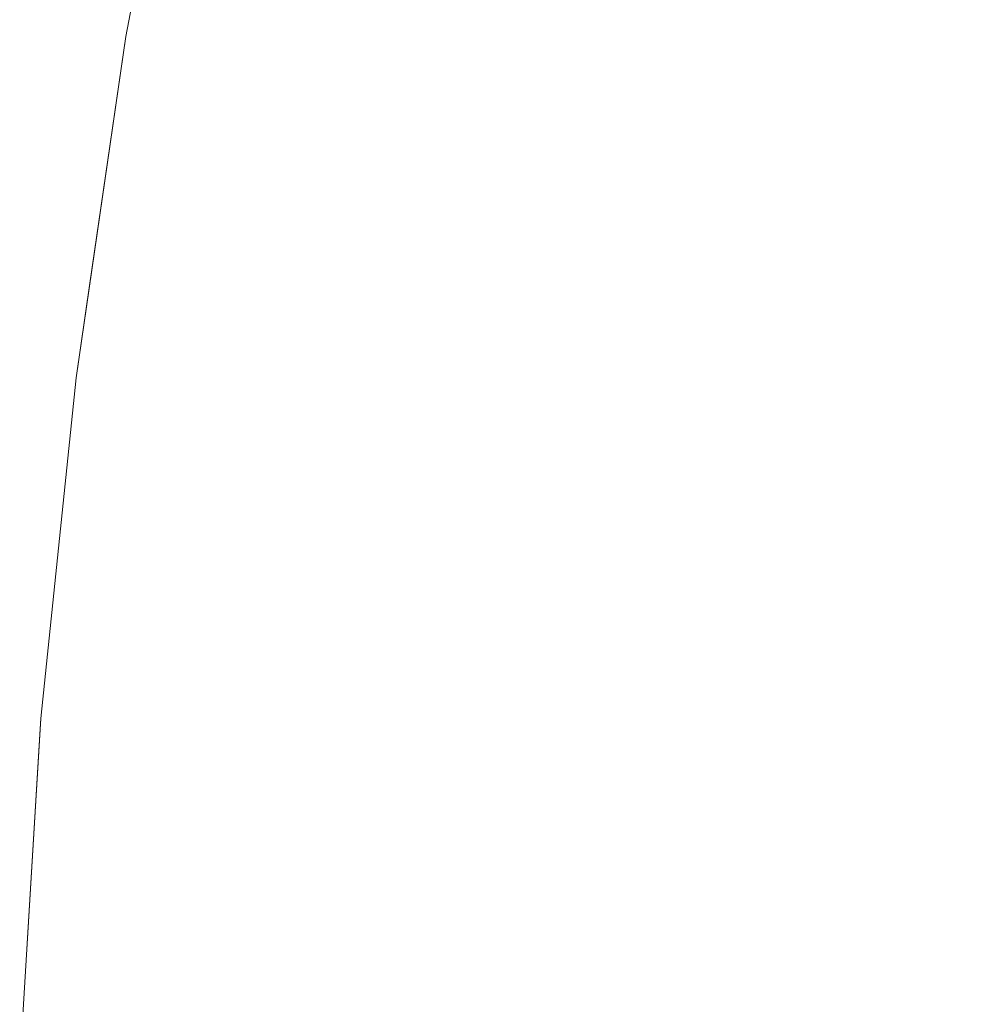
# Model space of a CAD drawing. Header units: centimetres. Extents: x -44.1 to 45.2, y 4.2 to 6.
# Tile 61 of 256: x -44.0865 to -44.0793, y 5.90296 to 5.91029. Entities that reach past the tile are written whole.
import ezdxf

# ---------------------------------------------------------------- set-up
doc = ezdxf.new("R2010")
doc.units = ezdxf.units.CM
doc.header["$LTSCALE"] = 2.54
doc.layers.add('Lucido design-1', color=7, linetype='Continuous')

# ---------------------------------------------------------------- blocks, each defined once
blk = doc.blocks.new('Gruppo-4-1')
at = {"color": 7, "linetype": 'Continuous', "lineweight": 9}
for points, invisible_edges in [([(-44.0857085, 5.9100231, -2276.9237324), (-44.0857058, 5.9101629, -2276.92217), (-44.085223, 5.9127133, -2276.92217), (-44.0853994, 5.9117423, -2276.9237324)], 13), ([(-44.085223, 5.9127133, -2276.92217), (-44.0857058, 5.9101629, -2276.92217), (-44.0857058, 5.9101629, -2276.32217), (-44.085407, 5.9117413, -2276.32217)], 10), ([(-44.0857085, 5.9100231, -2276.3206076), (-44.0856475, 5.9100195, -2276.3190457), (-44.0853384, 5.911738, -2276.3190457), (-44.0853994, 5.9117423, -2276.3206076)], 15), ([(-44.0853994, 5.9117423, -2276.3206076), (-44.085407, 5.9117413, -2276.32217), (-44.0857058, 5.9101629, -2276.32217), (-44.0857085, 5.9100231, -2276.3206076)], 13), ([(-44.0853994, 5.9117423, -2276.9237324), (-44.0853384, 5.911738, -2276.9252942), (-44.0856475, 5.9100195, -2276.9252942), (-44.0857085, 5.9100231, -2276.9237324)], 15), ([(-44.0852369, 5.911731, -2276.317485), (-44.0853384, 5.911738, -2276.3190457), (-44.0856475, 5.9100195, -2276.3190457), (-44.0855458, 5.9100136, -2276.317485)], 15), ([(-44.0855458, 5.9100136, -2276.9268549), (-44.0856475, 5.9100195, -2276.9252942), (-44.0853384, 5.911738, -2276.9252942), (-44.0852369, 5.911731, -2276.9268549)], 15), ([(-44.0855458, 5.9100136, -2276.317485), (-44.0854035, 5.9100052, -2276.3159261), (-44.085095, 5.9117212, -2276.3159261), (-44.0852369, 5.911731, -2276.317485)], 15), ([(-44.0852369, 5.911731, -2276.9268549), (-44.085095, 5.9117212, -2276.9284139), (-44.0854035, 5.9100052, -2276.9284139), (-44.0855458, 5.9100136, -2276.9268549)], 15), ([(-44.0849126, 5.9117085, -2276.3143694), (-44.085095, 5.9117212, -2276.3159261), (-44.0854035, 5.9100052, -2276.3159261), (-44.0852208, 5.9099944, -2276.3143694)], 15), ([(-44.0852208, 5.9099944, -2276.9299706), (-44.0854035, 5.9100052, -2276.9284139), (-44.085095, 5.9117212, -2276.9284139), (-44.0849126, 5.9117085, -2276.9299706)], 15), ([(-44.0852208, 5.9099944, -2276.3143694), (-44.0849978, 5.9099813, -2276.3128155), (-44.0846899, 5.9116931, -2276.3128155), (-44.0849126, 5.9117085, -2276.3143694)], 15), ([(-44.0849126, 5.9117085, -2276.9299706), (-44.0846899, 5.9116931, -2276.9315244), (-44.0849978, 5.9099813, -2276.9315244), (-44.0852208, 5.9099944, -2276.9299706)], 15), ([(-44.0844272, 5.9116749, -2276.3112651), (-44.0846899, 5.9116931, -2276.3128155), (-44.0849978, 5.9099813, -2276.3128155), (-44.0847345, 5.9099658, -2276.3112651)], 15), ([(-44.0847345, 5.9099658, -2276.9330749), (-44.0849978, 5.9099813, -2276.9315244), (-44.0846899, 5.9116931, -2276.9315244), (-44.0844272, 5.9116749, -2276.9330749)], 15), ([(-44.0847345, 5.9099658, -2276.3112651), (-44.0844313, 5.909948, -2276.3097186), (-44.0841245, 5.9116539, -2276.3097186), (-44.0844272, 5.9116749, -2276.3112651)], 15), ([(-44.0844272, 5.9116749, -2276.9330749), (-44.0841245, 5.9116539, -2276.9346213), (-44.0844313, 5.909948, -2276.9346213), (-44.0847345, 5.9099658, -2276.9330749)], 15), ([(-44.0837822, 5.9116302, -2276.3081767), (-44.0841245, 5.9116539, -2276.3097186), (-44.0844313, 5.909948, -2276.3097186), (-44.0840884, 5.9099278, -2276.3081767)], 15), ([(-44.0840884, 5.9099278, -2276.9361633), (-44.0844313, 5.909948, -2276.9346213), (-44.0841245, 5.9116539, -2276.9346213), (-44.0837822, 5.9116302, -2276.9361633)], 15), ([(-44.0840884, 5.9099278, -2276.3081767), (-44.0837059, 5.9099053, -2276.3066398), (-44.0834005, 5.9116037, -2276.3066398), (-44.0837822, 5.9116302, -2276.3081767)], 15), ([(-44.0837822, 5.9116302, -2276.9361633), (-44.0834005, 5.9116037, -2276.9377002), (-44.0837059, 5.9099053, -2276.9377002), (-44.0840884, 5.9099278, -2276.9361633)], 15), ([(-44.0829795, 5.9115746, -2276.3051085), (-44.0834005, 5.9116037, -2276.3066398), (-44.0837059, 5.9099053, -2276.3066398), (-44.0832842, 5.9098805, -2276.3051085)], 15), ([(-44.0832842, 5.9098805, -2276.9392315), (-44.0837059, 5.9099053, -2276.9377002), (-44.0834005, 5.9116037, -2276.9377002), (-44.0829795, 5.9115746, -2276.9392315)], 15), ([(-44.0832842, 5.9098805, -2276.3051085), (-44.0828235, 5.9098534, -2276.3035833), (-44.0825197, 5.9115427, -2276.3035833), (-44.0829795, 5.9115746, -2276.3051085)], 15), ([(-44.0829795, 5.9115746, -2276.9392315), (-44.0825197, 5.9115427, -2276.9407566), (-44.0828235, 5.9098534, -2276.9407566), (-44.0832842, 5.9098805, -2276.9392315)], 15), ([(-44.0820214, 5.9115082, -2276.3020649), (-44.0825197, 5.9115427, -2276.3035833), (-44.0828235, 5.9098534, -2276.3035833), (-44.0823243, 5.909824, -2276.3020649)], 15), ([(-44.0823243, 5.909824, -2276.9422751), (-44.0828235, 5.9098534, -2276.9407566), (-44.0825197, 5.9115427, -2276.9407566), (-44.0820214, 5.9115082, -2276.9422751)], 15), ([(-44.0823243, 5.909824, -2276.3020649), (-44.0817868, 5.9097923, -2276.3005536), (-44.0814849, 5.911471, -2276.3005536), (-44.0820214, 5.9115082, -2276.3020649)], 15), ([(-44.0820214, 5.9115082, -2276.9422751), (-44.0814849, 5.911471, -2276.9437864), (-44.0817868, 5.9097923, -2276.9437864), (-44.0823243, 5.909824, -2276.9422751)], 15), ([(-44.0809106, 5.9114312, -2276.29905), (-44.0814849, 5.911471, -2276.3005536), (-44.0817868, 5.9097923, -2276.3005536), (-44.0812114, 5.9097585, -2276.29905)], 15), ([(-44.0812114, 5.9097585, -2276.94529), (-44.0817868, 5.9097923, -2276.9437864), (-44.0814849, 5.911471, -2276.9437864), (-44.0809106, 5.9114312, -2276.94529)], 15), ([(-44.0812114, 5.9097585, -2276.29905), (-44.0805986, 5.9097224, -2276.2975546), (-44.0802989, 5.9113888, -2276.2975546), (-44.0809106, 5.9114312, -2276.29905)], 15), ([(-44.0809106, 5.9114312, -2276.94529), (-44.0802989, 5.9113888, -2276.9467854), (-44.0805986, 5.9097224, -2276.9467854), (-44.0812114, 5.9097585, -2276.94529)], 15), ([(-44.0796503, 5.9113439, -2276.2960679), (-44.0802989, 5.9113888, -2276.2975546), (-44.0805986, 5.9097224, -2276.2975546), (-44.0799487, 5.9096842, -2276.2960679)], 15), ([(-44.0799487, 5.9096842, -2276.9482721), (-44.0805986, 5.9097224, -2276.9467854), (-44.0802989, 5.9113888, -2276.9467854), (-44.0796503, 5.9113439, -2276.9482721)], 15), ([(-44.0799487, 5.9096842, -2276.2960679), (-44.0792623, 5.9096438, -2276.2945904), (-44.0789651, 5.9112964, -2276.2945904), (-44.0796503, 5.9113439, -2276.2960679)], 15), ([(-44.0796503, 5.9113439, -2276.9482721), (-44.0789651, 5.9112964, -2276.9497496), (-44.0792623, 5.9096438, -2276.9497496), (-44.0799487, 5.9096842, -2276.9482721)], 15), ([(-44.0857058, 5.9101629, -2276.92217), (-44.0860768, 5.9076218, -2276.92217), (-44.0860768, 5.9076218, -2276.32217), (-44.0859738, 5.9083271, -2276.32217)], 10), ([(-44.0859642, 5.9083277, -2276.9237324), (-44.0860768, 5.9076218, -2276.92217), (-44.0857058, 5.9101629, -2276.92217), (-44.0857085, 5.9100231, -2276.9237324)], 13), ([(-44.0857085, 5.9100231, -2276.3206076), (-44.0857058, 5.9101629, -2276.32217), (-44.0859738, 5.9083271, -2276.32217), (-44.0859642, 5.9083277, -2276.3206076)], 13), ([(-44.0859738, 5.9083271, -2276.32217), (-44.0857058, 5.9101629, -2276.32217), (-44.0857058, 5.9101629, -2276.92217)], 10), ([(-44.0859642, 5.9083277, -2276.3206076), (-44.0859031, 5.9083247, -2276.3190457), (-44.0856475, 5.9100195, -2276.3190457), (-44.0857085, 5.9100231, -2276.3206076)], 15), ([(-44.0857085, 5.9100231, -2276.9237324), (-44.0856475, 5.9100195, -2276.9252942), (-44.0859031, 5.9083247, -2276.9252942), (-44.0859642, 5.9083277, -2276.9237324)], 15), ([(-44.0855458, 5.9100136, -2276.317485), (-44.0856475, 5.9100195, -2276.3190457), (-44.0859031, 5.9083247, -2276.3190457), (-44.0858012, 5.9083198, -2276.317485)], 15), ([(-44.0858012, 5.9083198, -2276.9268549), (-44.0859031, 5.9083247, -2276.9252942), (-44.0856475, 5.9100195, -2276.9252942), (-44.0855458, 5.9100136, -2276.9268549)], 15), ([(-44.0858012, 5.9083198, -2276.317485), (-44.0856588, 5.9083128, -2276.3159261), (-44.0854035, 5.9100052, -2276.3159261), (-44.0855458, 5.9100136, -2276.317485)], 15), ([(-44.0855458, 5.9100136, -2276.9268549), (-44.0854035, 5.9100052, -2276.9284139), (-44.0856588, 5.9083128, -2276.9284139), (-44.0858012, 5.9083198, -2276.9268549)], 15), ([(-44.0852208, 5.9099944, -2276.3143694), (-44.0854035, 5.9100052, -2276.3159261), (-44.0856588, 5.9083128, -2276.3159261), (-44.0854758, 5.9083039, -2276.3143694)], 15), ([(-44.0854758, 5.9083039, -2276.9299706), (-44.0856588, 5.9083128, -2276.9284139), (-44.0854035, 5.9100052, -2276.9284139), (-44.0852208, 5.9099944, -2276.9299706)], 15), ([(-44.0854758, 5.9083039, -2276.3143694), (-44.0852524, 5.9082931, -2276.3128155), (-44.0849978, 5.9099813, -2276.3128155), (-44.0852208, 5.9099944, -2276.3143694)], 15), ([(-44.0852208, 5.9099944, -2276.9299706), (-44.0849978, 5.9099813, -2276.9315244), (-44.0852524, 5.9082931, -2276.9315244), (-44.0854758, 5.9083039, -2276.9299706)], 15), ([(-44.0847345, 5.9099658, -2276.3112651), (-44.0849978, 5.9099813, -2276.3128155), (-44.0852524, 5.9082931, -2276.3128155), (-44.0849887, 5.9082803, -2276.3112651)], 15), ([(-44.0849887, 5.9082803, -2276.9330749), (-44.0852524, 5.9082931, -2276.9315244), (-44.0849978, 5.9099813, -2276.9315244), (-44.0847345, 5.9099658, -2276.9330749)], 15), ([(-44.0849887, 5.9082803, -2276.3112651), (-44.0846851, 5.9082655, -2276.3097186), (-44.0844313, 5.909948, -2276.3097186), (-44.0847345, 5.9099658, -2276.3112651)], 15), ([(-44.0847345, 5.9099658, -2276.9330749), (-44.0844313, 5.909948, -2276.9346213), (-44.0846851, 5.9082655, -2276.9346213), (-44.0849887, 5.9082803, -2276.9330749)], 15), ([(-44.0840884, 5.9099278, -2276.3081767), (-44.0844313, 5.909948, -2276.3097186), (-44.0846851, 5.9082655, -2276.3097186), (-44.0843416, 5.9082488, -2276.3081767)], 15), ([(-44.0843416, 5.9082488, -2276.9361633), (-44.0846851, 5.9082655, -2276.9346213), (-44.0844313, 5.909948, -2276.9346213), (-44.0840884, 5.9099278, -2276.9361633)], 15), ([(-44.0843416, 5.9082488, -2276.3081767), (-44.0839585, 5.9082302, -2276.3066398), (-44.0837059, 5.9099053, -2276.3066398), (-44.0840884, 5.9099278, -2276.3081767)], 15), ([(-44.0840884, 5.9099278, -2276.9361633), (-44.0837059, 5.9099053, -2276.9377002), (-44.0839585, 5.9082302, -2276.9377002), (-44.0843416, 5.9082488, -2276.9361633)], 15), ([(-44.0832842, 5.9098805, -2276.3051085), (-44.0837059, 5.9099053, -2276.3066398), (-44.0839585, 5.9082302, -2276.3066398), (-44.0835362, 5.9082097, -2276.3051085)], 15), ([(-44.0835362, 5.9082097, -2276.9392315), (-44.0839585, 5.9082302, -2276.9377002), (-44.0837059, 5.9099053, -2276.9377002), (-44.0832842, 5.9098805, -2276.9392315)], 15), ([(-44.0835362, 5.9082097, -2276.3051085), (-44.0830748, 5.9081872, -2276.3035833), (-44.0828235, 5.9098534, -2276.3035833), (-44.0832842, 5.9098805, -2276.3051085)], 15), ([(-44.0832842, 5.9098805, -2276.9392315), (-44.0828235, 5.9098534, -2276.9407566), (-44.0830748, 5.9081872, -2276.9407566), (-44.0835362, 5.9082097, -2276.9392315)], 15), ([(-44.0823243, 5.909824, -2276.3020649), (-44.0828235, 5.9098534, -2276.3035833), (-44.0830748, 5.9081872, -2276.3035833), (-44.0825748, 5.9081629, -2276.3020649)], 15), ([(-44.0825748, 5.9081629, -2276.9422751), (-44.0830748, 5.9081872, -2276.9407566), (-44.0828235, 5.9098534, -2276.9407566), (-44.0823243, 5.909824, -2276.9422751)], 15), ([(-44.0825748, 5.9081629, -2276.3020649), (-44.0820365, 5.9081368, -2276.3005536), (-44.0817868, 5.9097923, -2276.3005536), (-44.0823243, 5.909824, -2276.3020649)], 15), ([(-44.0823243, 5.909824, -2276.9422751), (-44.0817868, 5.9097923, -2276.9437864), (-44.0820365, 5.9081368, -2276.9437864), (-44.0825748, 5.9081629, -2276.9422751)], 15), ([(-44.0812114, 5.9097585, -2276.29905), (-44.0817868, 5.9097923, -2276.3005536), (-44.0820365, 5.9081368, -2276.3005536), (-44.0814602, 5.9081088, -2276.29905)], 15), ([(-44.0814602, 5.9081088, -2276.94529), (-44.0820365, 5.9081368, -2276.9437864), (-44.0817868, 5.9097923, -2276.9437864), (-44.0812114, 5.9097585, -2276.94529)], 15), ([(-44.0814602, 5.9081088, -2276.29905), (-44.0808465, 5.9080789, -2276.2975546), (-44.0805986, 5.9097224, -2276.2975546), (-44.0812114, 5.9097585, -2276.29905)], 15), ([(-44.0812114, 5.9097585, -2276.94529), (-44.0805986, 5.9097224, -2276.9467854), (-44.0808465, 5.9080789, -2276.9467854), (-44.0814602, 5.9081088, -2276.94529)], 15), ([(-44.0799487, 5.9096842, -2276.2960679), (-44.0805986, 5.9097224, -2276.2975546), (-44.0808465, 5.9080789, -2276.2975546), (-44.0801956, 5.9080473, -2276.2960679)], 15), ([(-44.0801956, 5.9080473, -2276.9482721), (-44.0808465, 5.9080789, -2276.9467854), (-44.0805986, 5.9097224, -2276.9467854), (-44.0799487, 5.9096842, -2276.9482721)], 15), ([(-44.0801956, 5.9080473, -2276.2960679), (-44.0795081, 5.9080139, -2276.2945904), (-44.0792623, 5.9096438, -2276.2945904), (-44.0799487, 5.9096842, -2276.2960679)], 15), ([(-44.0799487, 5.9096842, -2276.9482721), (-44.0792623, 5.9096438, -2276.9497496), (-44.0795081, 5.9080139, -2276.9497496), (-44.0801956, 5.9080473, -2276.9482721)], 15), ([(-44.0785398, 5.9096013, -2276.2931225), (-44.0792623, 5.9096438, -2276.2945904), (-44.0795081, 5.9080139, -2276.2945904), (-44.0787845, 5.9079787, -2276.2931225)], 15), ([(-44.0787845, 5.9079787, -2276.9512174), (-44.0795081, 5.9080139, -2276.9497496), (-44.0792623, 5.9096438, -2276.9497496), (-44.0785398, 5.9096013, -2276.9512174)], 15), ([(-44.0861687, 5.9066561, -2276.3206076), (-44.0861075, 5.9066538, -2276.3190457), (-44.0859031, 5.9083247, -2276.3190457), (-44.0859642, 5.9083277, -2276.3206076)], 15), ([(-44.0860768, 5.9076218, -2276.32217), (-44.0861687, 5.9066561, -2276.3206076), (-44.0859642, 5.9083277, -2276.3206076)], 11), ([(-44.0861687, 5.9066561, -2276.9237324), (-44.0860768, 5.9076218, -2276.92217), (-44.0859642, 5.9083277, -2276.9237324)], 11), ([(-44.0859642, 5.9083277, -2276.9237324), (-44.0859031, 5.9083247, -2276.9252942), (-44.0861075, 5.9066538, -2276.9252942), (-44.0861687, 5.9066561, -2276.9237324)], 15), ([(-44.0858012, 5.9083198, -2276.317485), (-44.0859031, 5.9083247, -2276.3190457), (-44.0861075, 5.9066538, -2276.3190457), (-44.0860055, 5.9066498, -2276.317485)], 15), ([(-44.0860055, 5.9066498, -2276.9268549), (-44.0861075, 5.9066538, -2276.9252942), (-44.0859031, 5.9083247, -2276.9252942), (-44.0858012, 5.9083198, -2276.9268549)], 15), ([(-44.0859642, 5.9083277, -2276.3206076), (-44.0859738, 5.9083271, -2276.32217), (-44.0860768, 5.9076218, -2276.32217)], 9), ([(-44.0860055, 5.9066498, -2276.317485), (-44.0858628, 5.9066443, -2276.3159261), (-44.0856588, 5.9083128, -2276.3159261), (-44.0858012, 5.9083198, -2276.317485)], 15), ([(-44.0858012, 5.9083198, -2276.9268549), (-44.0856588, 5.9083128, -2276.9284139), (-44.0858628, 5.9066443, -2276.9284139), (-44.0860055, 5.9066498, -2276.9268549)], 15), ([(-44.0854758, 5.9083039, -2276.3143694), (-44.0856588, 5.9083128, -2276.3159261), (-44.0858628, 5.9066443, -2276.3159261), (-44.0856796, 5.9066373, -2276.3143694)], 15), ([(-44.0856796, 5.9066373, -2276.9299706), (-44.0858628, 5.9066443, -2276.9284139), (-44.0856588, 5.9083128, -2276.9284139), (-44.0854758, 5.9083039, -2276.9299706)], 15), ([(-44.0856796, 5.9066373, -2276.3143694), (-44.0854559, 5.9066287, -2276.3128155), (-44.0852524, 5.9082931, -2276.3128155), (-44.0854758, 5.9083039, -2276.3143694)], 15), ([(-44.0854758, 5.9083039, -2276.9299706), (-44.0852524, 5.9082931, -2276.9315244), (-44.0854559, 5.9066287, -2276.9315244), (-44.0856796, 5.9066373, -2276.9299706)], 15), ([(-44.0849887, 5.9082803, -2276.3112651), (-44.0852524, 5.9082931, -2276.3128155), (-44.0854559, 5.9066287, -2276.3128155), (-44.085192, 5.9066185, -2276.3112651)], 15), ([(-44.085192, 5.9066185, -2276.9330749), (-44.0854559, 5.9066287, -2276.9315244), (-44.0852524, 5.9082931, -2276.9315244), (-44.0849887, 5.9082803, -2276.9330749)], 15), ([(-44.085192, 5.9066185, -2276.3112651), (-44.0848879, 5.9066068, -2276.3097186), (-44.0846851, 5.9082655, -2276.3097186), (-44.0849887, 5.9082803, -2276.3112651)], 15), ([(-44.0849887, 5.9082803, -2276.9330749), (-44.0846851, 5.9082655, -2276.9346213), (-44.0848879, 5.9066068, -2276.9346213), (-44.085192, 5.9066185, -2276.9330749)], 15), ([(-44.0843416, 5.9082488, -2276.3081767), (-44.0846851, 5.9082655, -2276.3097186), (-44.0848879, 5.9066068, -2276.3097186), (-44.084544, 5.9065935, -2276.3081767)], 15), ([(-44.084544, 5.9065935, -2276.9361633), (-44.0848879, 5.9066068, -2276.9346213), (-44.0846851, 5.9082655, -2276.9346213), (-44.0843416, 5.9082488, -2276.9361633)], 15), ([(-44.084544, 5.9065935, -2276.3081767), (-44.0841605, 5.9065787, -2276.3066398), (-44.0839585, 5.9082302, -2276.3066398), (-44.0843416, 5.9082488, -2276.3081767)], 15), ([(-44.0843416, 5.9082488, -2276.9361633), (-44.0839585, 5.9082302, -2276.9377002), (-44.0841605, 5.9065787, -2276.9377002), (-44.084544, 5.9065935, -2276.9361633)], 15), ([(-44.0835362, 5.9082097, -2276.3051085), (-44.0839585, 5.9082302, -2276.3066398), (-44.0841605, 5.9065787, -2276.3066398), (-44.0837376, 5.9065624, -2276.3051085)], 15), ([(-44.0837376, 5.9065624, -2276.9392315), (-44.0841605, 5.9065787, -2276.9377002), (-44.0839585, 5.9082302, -2276.9377002), (-44.0835362, 5.9082097, -2276.9392315)], 15), ([(-44.0837376, 5.9065624, -2276.3051085), (-44.0832757, 5.9065446, -2276.3035833), (-44.0830748, 5.9081872, -2276.3035833), (-44.0835362, 5.9082097, -2276.3051085)], 15), ([(-44.0835362, 5.9082097, -2276.9392315), (-44.0830748, 5.9081872, -2276.9407566), (-44.0832757, 5.9065446, -2276.9407566), (-44.0837376, 5.9065624, -2276.9392315)], 15), ([(-44.0825748, 5.9081629, -2276.3020649), (-44.0830748, 5.9081872, -2276.3035833), (-44.0832757, 5.9065446, -2276.3035833), (-44.0827751, 5.9065253, -2276.3020649)], 15), ([(-44.0827751, 5.9065253, -2276.9422751), (-44.0832757, 5.9065446, -2276.9407566), (-44.0830748, 5.9081872, -2276.9407566), (-44.0825748, 5.9081629, -2276.9422751)], 15), ([(-44.0827751, 5.9065253, -2276.3020649), (-44.0822361, 5.9065045, -2276.3005536), (-44.0820365, 5.9081368, -2276.3005536), (-44.0825748, 5.9081629, -2276.3020649)], 15), ([(-44.0825748, 5.9081629, -2276.9422751), (-44.0820365, 5.9081368, -2276.9437864), (-44.0822361, 5.9065045, -2276.9437864), (-44.0827751, 5.9065253, -2276.9422751)], 15), ([(-44.0814602, 5.9081088, -2276.29905), (-44.0820365, 5.9081368, -2276.3005536), (-44.0822361, 5.9065045, -2276.3005536), (-44.0816592, 5.9064823, -2276.29905)], 15), ([(-44.0816592, 5.9064823, -2276.94529), (-44.0822361, 5.9065045, -2276.9437864), (-44.0820365, 5.9081368, -2276.9437864), (-44.0814602, 5.9081088, -2276.94529)], 15), ([(-44.0816592, 5.9064823, -2276.29905), (-44.0810446, 5.9064586, -2276.2975546), (-44.0808465, 5.9080789, -2276.2975546), (-44.0814602, 5.9081088, -2276.29905)], 15), ([(-44.0814602, 5.9081088, -2276.94529), (-44.0808465, 5.9080789, -2276.9467854), (-44.0810446, 5.9064586, -2276.9467854), (-44.0816592, 5.9064823, -2276.94529)], 15), ([(-44.0801956, 5.9080473, -2276.2960679), (-44.0808465, 5.9080789, -2276.2975546), (-44.0810446, 5.9064586, -2276.2975546), (-44.080393, 5.9064335, -2276.2960679)], 15), ([(-44.080393, 5.9064335, -2276.9482721), (-44.0810446, 5.9064586, -2276.9467854), (-44.0808465, 5.9080789, -2276.9467854), (-44.0801956, 5.9080473, -2276.9482721)], 15), ([(-44.080393, 5.9064335, -2276.2960679), (-44.0797047, 5.906407, -2276.2945904), (-44.0795081, 5.9080139, -2276.2945904), (-44.0801956, 5.9080473, -2276.2960679)], 15), ([(-44.0801956, 5.9080473, -2276.9482721), (-44.0795081, 5.9080139, -2276.9497496), (-44.0797047, 5.906407, -2276.9497496), (-44.080393, 5.9064335, -2276.9482721)], 15), ([(-44.0787845, 5.9079787, -2276.2931225), (-44.0795081, 5.9080139, -2276.2945904), (-44.0797047, 5.906407, -2276.2945904), (-44.0789801, 5.906379, -2276.2931225)], 15), ([(-44.0789801, 5.906379, -2276.9512174), (-44.0797047, 5.906407, -2276.9497496), (-44.0795081, 5.9080139, -2276.9497496), (-44.0787845, 5.9079787, -2276.9512174)], 15), ([(-44.0863241, 5.9050087, -2276.3206076), (-44.0861687, 5.9066561, -2276.3206076), (-44.0860768, 5.9076218, -2276.32217), (-44.0863383, 5.9050859, -2276.32217)], 11), ([(-44.0863383, 5.9050859, -2276.92217), (-44.0863383, 5.9050859, -2276.32217), (-44.0860768, 5.9076218, -2276.32217), (-44.0860768, 5.9076218, -2276.92217)], 5), ([(-44.0863241, 5.9050087, -2276.9237324), (-44.0863383, 5.9050859, -2276.92217), (-44.0860768, 5.9076218, -2276.92217), (-44.0861687, 5.9066561, -2276.9237324)], 13), ([(-44.0863241, 5.9050087, -2276.3206076), (-44.0862628, 5.9050069, -2276.3190457), (-44.0861075, 5.9066538, -2276.3190457), (-44.0861687, 5.9066561, -2276.3206076)], 15), ([(-44.0861687, 5.9066561, -2276.9237324), (-44.0861075, 5.9066538, -2276.9252942), (-44.0862628, 5.9050069, -2276.9252942), (-44.0863241, 5.9050087, -2276.9237324)], 15), ([(-44.0860055, 5.9066498, -2276.317485), (-44.0861075, 5.9066538, -2276.3190457), (-44.0862628, 5.9050069, -2276.3190457), (-44.0861607, 5.905004, -2276.317485)], 15), ([(-44.0861607, 5.905004, -2276.9268549), (-44.0862628, 5.9050069, -2276.9252942), (-44.0861075, 5.9066538, -2276.9252942), (-44.0860055, 5.9066498, -2276.9268549)], 15), ([(-44.0861607, 5.905004, -2276.317485), (-44.086018, 5.9049999, -2276.3159261), (-44.0858628, 5.9066443, -2276.3159261), (-44.0860055, 5.9066498, -2276.317485)], 15), ([(-44.0860055, 5.9066498, -2276.9268549), (-44.0858628, 5.9066443, -2276.9284139), (-44.086018, 5.9049999, -2276.9284139), (-44.0861607, 5.905004, -2276.9268549)], 15), ([(-44.0856796, 5.9066373, -2276.3143694), (-44.0858628, 5.9066443, -2276.3159261), (-44.086018, 5.9049999, -2276.3159261), (-44.0858346, 5.9049946, -2276.3143694)], 15), ([(-44.0858346, 5.9049946, -2276.9299706), (-44.086018, 5.9049999, -2276.9284139), (-44.0858628, 5.9066443, -2276.9284139), (-44.0856796, 5.9066373, -2276.9299706)], 15), ([(-44.0858346, 5.9049946, -2276.3143694), (-44.0856107, 5.9049882, -2276.3128155), (-44.0854559, 5.9066287, -2276.3128155), (-44.0856796, 5.9066373, -2276.3143694)], 15), ([(-44.0856796, 5.9066373, -2276.9299706), (-44.0854559, 5.9066287, -2276.9315244), (-44.0856107, 5.9049882, -2276.9315244), (-44.0858346, 5.9049946, -2276.9299706)], 15), ([(-44.085192, 5.9066185, -2276.3112651), (-44.0854559, 5.9066287, -2276.3128155), (-44.0856107, 5.9049882, -2276.3128155), (-44.0853465, 5.9049806, -2276.3112651)], 15), ([(-44.0853465, 5.9049806, -2276.9330749), (-44.0856107, 5.9049882, -2276.9315244), (-44.0854559, 5.9066287, -2276.9315244), (-44.085192, 5.9066185, -2276.9330749)], 15), ([(-44.0853465, 5.9049806, -2276.3112651), (-44.0850422, 5.9049719, -2276.3097186), (-44.0848879, 5.9066068, -2276.3097186), (-44.085192, 5.9066185, -2276.3112651)], 15), ([(-44.085192, 5.9066185, -2276.9330749), (-44.0848879, 5.9066068, -2276.9346213), (-44.0850422, 5.9049719, -2276.9346213), (-44.0853465, 5.9049806, -2276.9330749)], 15), ([(-44.084544, 5.9065935, -2276.3081767), (-44.0848879, 5.9066068, -2276.3097186), (-44.0850422, 5.9049719, -2276.3097186), (-44.0846979, 5.904962, -2276.3081767)], 15), ([(-44.0846979, 5.904962, -2276.9361633), (-44.0850422, 5.9049719, -2276.9346213), (-44.0848879, 5.9066068, -2276.9346213), (-44.084544, 5.9065935, -2276.9361633)], 15), ([(-44.0846979, 5.904962, -2276.3081767), (-44.084314, 5.904951, -2276.3066398), (-44.0841605, 5.9065787, -2276.3066398), (-44.084544, 5.9065935, -2276.3081767)], 15), ([(-44.084544, 5.9065935, -2276.9361633), (-44.0841605, 5.9065787, -2276.9377002), (-44.084314, 5.904951, -2276.9377002), (-44.0846979, 5.904962, -2276.9361633)], 15), ([(-44.0837376, 5.9065624, -2276.3051085), (-44.0841605, 5.9065787, -2276.3066398), (-44.084314, 5.904951, -2276.3066398), (-44.0838908, 5.9049389, -2276.3051085)], 15), ([(-44.0838908, 5.9049389, -2276.9392315), (-44.084314, 5.904951, -2276.9377002), (-44.0841605, 5.9065787, -2276.9377002), (-44.0837376, 5.9065624, -2276.9392315)], 15), ([(-44.0838908, 5.9049389, -2276.3051085), (-44.0834284, 5.9049257, -2276.3035833), (-44.0832757, 5.9065446, -2276.3035833), (-44.0837376, 5.9065624, -2276.3051085)], 15), ([(-44.0837376, 5.9065624, -2276.9392315), (-44.0832757, 5.9065446, -2276.9407566), (-44.0834284, 5.9049257, -2276.9407566), (-44.0838908, 5.9049389, -2276.9392315)], 15), ([(-44.0827751, 5.9065253, -2276.3020649), (-44.0832757, 5.9065446, -2276.3035833), (-44.0834284, 5.9049257, -2276.3035833), (-44.0829273, 5.9049113, -2276.3020649)], 15), ([(-44.0829273, 5.9049113, -2276.9422751), (-44.0834284, 5.9049257, -2276.9407566), (-44.0832757, 5.9065446, -2276.9407566), (-44.0827751, 5.9065253, -2276.9422751)], 15), ([(-44.0829273, 5.9049113, -2276.3020649), (-44.0823879, 5.9048958, -2276.3005536), (-44.0822361, 5.9065045, -2276.3005536), (-44.0827751, 5.9065253, -2276.3020649)], 15), ([(-44.0827751, 5.9065253, -2276.9422751), (-44.0822361, 5.9065045, -2276.9437864), (-44.0823879, 5.9048958, -2276.9437864), (-44.0829273, 5.9049113, -2276.9422751)], 15), ([(-44.0816592, 5.9064823, -2276.29905), (-44.0822361, 5.9065045, -2276.3005536), (-44.0823879, 5.9048958, -2276.3005536), (-44.0818104, 5.9048793, -2276.29905)], 15), ([(-44.0818104, 5.9048793, -2276.94529), (-44.0823879, 5.9048958, -2276.9437864), (-44.0822361, 5.9065045, -2276.9437864), (-44.0816592, 5.9064823, -2276.94529)], 15), ([(-44.0818104, 5.9048793, -2276.29905), (-44.0811953, 5.9048616, -2276.2975546), (-44.0810446, 5.9064586, -2276.2975546), (-44.0816592, 5.9064823, -2276.29905)], 15), ([(-44.0816592, 5.9064823, -2276.94529), (-44.0810446, 5.9064586, -2276.9467854), (-44.0811953, 5.9048616, -2276.9467854), (-44.0818104, 5.9048793, -2276.94529)], 15), ([(-44.080393, 5.9064335, -2276.2960679), (-44.0810446, 5.9064586, -2276.2975546), (-44.0811953, 5.9048616, -2276.2975546), (-44.080543, 5.9048429, -2276.2960679)], 15), ([(-44.080543, 5.9048429, -2276.9482721), (-44.0811953, 5.9048616, -2276.9467854), (-44.0810446, 5.9064586, -2276.9467854), (-44.080393, 5.9064335, -2276.9482721)], 15), ([(-44.080543, 5.9048429, -2276.2960679), (-44.079854, 5.9048232, -2276.2945904), (-44.0797047, 5.906407, -2276.2945904), (-44.080393, 5.9064335, -2276.2960679)], 15), ([(-44.080393, 5.9064335, -2276.9482721), (-44.0797047, 5.906407, -2276.9497496), (-44.079854, 5.9048232, -2276.9497496), (-44.080543, 5.9048429, -2276.9482721)], 15), ([(-44.0789801, 5.906379, -2276.2931225), (-44.0797047, 5.906407, -2276.2945904), (-44.079854, 5.9048232, -2276.2945904), (-44.0791288, 5.9048024, -2276.2931225)], 15), ([(-44.0791288, 5.9048024, -2276.9512174), (-44.079854, 5.9048232, -2276.9497496), (-44.0797047, 5.906407, -2276.9497496), (-44.0789801, 5.906379, -2276.9512174)], 15), ([(-44.0863383, 5.9050859, -2276.92217), (-44.0864915, 5.9025533, -2276.92217), (-44.0864915, 5.9025533, -2276.32217), (-44.0863429, 5.9050091, -2276.32217)], 10), ([(-44.0864325, 5.9033854, -2276.9237324), (-44.0864915, 5.9025533, -2276.92217), (-44.0863383, 5.9050859, -2276.92217), (-44.0863241, 5.9050087, -2276.9237324)], 13), ([(-44.0863383, 5.9050859, -2276.32217), (-44.0863429, 5.9050091, -2276.32217), (-44.0863241, 5.9050087, -2276.3206076)], 10), ([(-44.0863429, 5.9050091, -2276.32217), (-44.0863383, 5.9050859, -2276.32217), (-44.0863383, 5.9050859, -2276.92217)], 10), ([(-44.0863241, 5.9050087, -2276.3206076), (-44.0863429, 5.9050091, -2276.32217), (-44.0864915, 5.9025533, -2276.32217), (-44.0864325, 5.9033854, -2276.3206076)], 13), ([(-44.0864325, 5.9033854, -2276.3206076), (-44.0863712, 5.9033843, -2276.3190457), (-44.0862628, 5.9050069, -2276.3190457), (-44.0863241, 5.9050087, -2276.3206076)], 15), ([(-44.0863241, 5.9050087, -2276.9237324), (-44.0862628, 5.9050069, -2276.9252942), (-44.0863712, 5.9033843, -2276.9252942), (-44.0864325, 5.9033854, -2276.9237324)], 15), ([(-44.0861607, 5.905004, -2276.317485), (-44.0862628, 5.9050069, -2276.3190457), (-44.0863712, 5.9033843, -2276.3190457), (-44.0862691, 5.9033823, -2276.317485)], 15), ([(-44.0862691, 5.9033823, -2276.9268549), (-44.0863712, 5.9033843, -2276.9252942), (-44.0862628, 5.9050069, -2276.9252942), (-44.0861607, 5.905004, -2276.9268549)], 15), ([(-44.0862691, 5.9033823, -2276.317485), (-44.0861262, 5.9033796, -2276.3159261), (-44.086018, 5.9049999, -2276.3159261), (-44.0861607, 5.905004, -2276.317485)], 15), ([(-44.0861607, 5.905004, -2276.9268549), (-44.086018, 5.9049999, -2276.9284139), (-44.0861262, 5.9033796, -2276.9284139), (-44.0862691, 5.9033823, -2276.9268549)], 15), ([(-44.0858346, 5.9049946, -2276.3143694), (-44.086018, 5.9049999, -2276.3159261), (-44.0861262, 5.9033796, -2276.3159261), (-44.0859427, 5.9033761, -2276.3143694)], 15), ([(-44.0859427, 5.9033761, -2276.9299706), (-44.0861262, 5.9033796, -2276.9284139), (-44.086018, 5.9049999, -2276.9284139), (-44.0858346, 5.9049946, -2276.9299706)], 15), ([(-44.0859427, 5.9033761, -2276.3143694), (-44.0857187, 5.9033719, -2276.3128155), (-44.0856107, 5.9049882, -2276.3128155), (-44.0858346, 5.9049946, -2276.3143694)], 15), ([(-44.0858346, 5.9049946, -2276.9299706), (-44.0856107, 5.9049882, -2276.9315244), (-44.0857187, 5.9033719, -2276.9315244), (-44.0859427, 5.9033761, -2276.9299706)], 15), ([(-44.0853465, 5.9049806, -2276.3112651), (-44.0856107, 5.9049882, -2276.3128155), (-44.0857187, 5.9033719, -2276.3128155), (-44.0854543, 5.9033669, -2276.3112651)], 15), ([(-44.0854543, 5.9033669, -2276.9330749), (-44.0857187, 5.9033719, -2276.9315244), (-44.0856107, 5.9049882, -2276.9315244), (-44.0853465, 5.9049806, -2276.9330749)], 15), ([(-44.0854543, 5.9033669, -2276.3112651), (-44.0851498, 5.9033611, -2276.3097186), (-44.0850422, 5.9049719, -2276.3097186), (-44.0853465, 5.9049806, -2276.3112651)], 15), ([(-44.0853465, 5.9049806, -2276.9330749), (-44.0850422, 5.9049719, -2276.9346213), (-44.0851498, 5.9033611, -2276.9346213), (-44.0854543, 5.9033669, -2276.9330749)], 15), ([(-44.0846979, 5.904962, -2276.3081767), (-44.0850422, 5.9049719, -2276.3097186), (-44.0851498, 5.9033611, -2276.3097186), (-44.0848054, 5.9033546, -2276.3081767)], 15), ([(-44.0848054, 5.9033546, -2276.9361633), (-44.0851498, 5.9033611, -2276.9346213), (-44.0850422, 5.9049719, -2276.9346213), (-44.0846979, 5.904962, -2276.9361633)], 15), ([(-44.0848054, 5.9033546, -2276.3081767), (-44.0844212, 5.9033473, -2276.3066398), (-44.084314, 5.904951, -2276.3066398), (-44.0846979, 5.904962, -2276.3081767)], 15), ([(-44.0846979, 5.904962, -2276.9361633), (-44.084314, 5.904951, -2276.9377002), (-44.0844212, 5.9033473, -2276.9377002), (-44.0848054, 5.9033546, -2276.9361633)], 15), ([(-44.0838908, 5.9049389, -2276.3051085), (-44.084314, 5.904951, -2276.3066398), (-44.0844212, 5.9033473, -2276.3066398), (-44.0839977, 5.9033393, -2276.3051085)], 15), ([(-44.0839977, 5.9033393, -2276.9392315), (-44.0844212, 5.9033473, -2276.9377002), (-44.084314, 5.904951, -2276.9377002), (-44.0838908, 5.9049389, -2276.9392315)], 15), ([(-44.0839977, 5.9033393, -2276.3051085), (-44.083535, 5.9033305, -2276.3035833), (-44.0834284, 5.9049257, -2276.3035833), (-44.0838908, 5.9049389, -2276.3051085)], 15), ([(-44.0838908, 5.9049389, -2276.9392315), (-44.0834284, 5.9049257, -2276.9407566), (-44.083535, 5.9033305, -2276.9407566), (-44.0839977, 5.9033393, -2276.9392315)], 15), ([(-44.0829273, 5.9049113, -2276.3020649), (-44.0834284, 5.9049257, -2276.3035833), (-44.083535, 5.9033305, -2276.3035833), (-44.0830336, 5.903321, -2276.3020649)], 15), ([(-44.0830336, 5.903321, -2276.9422751), (-44.083535, 5.9033305, -2276.9407566), (-44.0834284, 5.9049257, -2276.9407566), (-44.0829273, 5.9049113, -2276.9422751)], 15), ([(-44.0830336, 5.903321, -2276.3020649), (-44.0824938, 5.9033108, -2276.3005536), (-44.0823879, 5.9048958, -2276.3005536), (-44.0829273, 5.9049113, -2276.3020649)], 15), ([(-44.0829273, 5.9049113, -2276.9422751), (-44.0823879, 5.9048958, -2276.9437864), (-44.0824938, 5.9033108, -2276.9437864), (-44.0830336, 5.903321, -2276.9422751)], 15), ([(-44.0818104, 5.9048793, -2276.29905), (-44.0823879, 5.9048958, -2276.3005536), (-44.0824938, 5.9033108, -2276.3005536), (-44.0819159, 5.9032998, -2276.29905)], 15), ([(-44.0819159, 5.9032998, -2276.94529), (-44.0824938, 5.9033108, -2276.9437864), (-44.0823879, 5.9048958, -2276.9437864), (-44.0818104, 5.9048793, -2276.94529)], 15), ([(-44.0819159, 5.9032998, -2276.29905), (-44.0813004, 5.9032882, -2276.2975546), (-44.0811953, 5.9048616, -2276.2975546), (-44.0818104, 5.9048793, -2276.29905)], 15), ([(-44.0818104, 5.9048793, -2276.94529), (-44.0811953, 5.9048616, -2276.9467854), (-44.0813004, 5.9032882, -2276.9467854), (-44.0819159, 5.9032998, -2276.94529)], 15), ([(-44.080543, 5.9048429, -2276.2960679), (-44.0811953, 5.9048616, -2276.2975546), (-44.0813004, 5.9032882, -2276.2975546), (-44.0806478, 5.9032758, -2276.2960679)], 15), ([(-44.0806478, 5.9032758, -2276.9482721), (-44.0813004, 5.9032882, -2276.9467854), (-44.0811953, 5.9048616, -2276.9467854), (-44.080543, 5.9048429, -2276.9482721)], 15), ([(-44.0806478, 5.9032758, -2276.2960679), (-44.0799583, 5.9032627, -2276.2945904), (-44.079854, 5.9048232, -2276.2945904), (-44.080543, 5.9048429, -2276.2960679)], 15), ([(-44.080543, 5.9048429, -2276.9482721), (-44.079854, 5.9048232, -2276.9497496), (-44.0799583, 5.9032627, -2276.9497496), (-44.0806478, 5.9032758, -2276.9482721)], 15), ([(-44.0791288, 5.9048024, -2276.2931225), (-44.079854, 5.9048232, -2276.2945904), (-44.0799583, 5.9032627, -2276.2945904), (-44.0792326, 5.903249, -2276.2931225)], 15), ([(-44.0792326, 5.903249, -2276.9512174), (-44.0799583, 5.9032627, -2276.9497496), (-44.079854, 5.9048232, -2276.9497496), (-44.0791288, 5.9048024, -2276.9512174)], 15), ([(-44.0864962, 5.9017865, -2276.3206076), (-44.0864325, 5.9033854, -2276.3206076), (-44.0864915, 5.9025533, -2276.32217)], 11), ([(-44.0864962, 5.9017865, -2276.3206076), (-44.0864348, 5.9017859, -2276.3190457), (-44.0863712, 5.9033843, -2276.3190457), (-44.0864325, 5.9033854, -2276.3206076)], 15), ([(-44.0864915, 5.9025533, -2276.92217), (-44.0864325, 5.9033854, -2276.9237324), (-44.0864962, 5.9017865, -2276.9237324)], 11), ([(-44.0864325, 5.9033854, -2276.9237324), (-44.0863712, 5.9033843, -2276.9252942), (-44.0864348, 5.9017859, -2276.9252942), (-44.0864962, 5.9017865, -2276.9237324)], 15), ([(-44.0862691, 5.9033823, -2276.317485), (-44.0863712, 5.9033843, -2276.3190457), (-44.0864348, 5.9017859, -2276.3190457), (-44.0863327, 5.901785, -2276.317485)], 15), ([(-44.0863327, 5.901785, -2276.9268549), (-44.0864348, 5.9017859, -2276.9252942), (-44.0863712, 5.9033843, -2276.9252942), (-44.0862691, 5.9033823, -2276.9268549)], 15), ([(-44.0863327, 5.901785, -2276.317485), (-44.0861897, 5.9017836, -2276.3159261), (-44.0861262, 5.9033796, -2276.3159261), (-44.0862691, 5.9033823, -2276.317485)], 15), ([(-44.0862691, 5.9033823, -2276.9268549), (-44.0861262, 5.9033796, -2276.9284139), (-44.0861897, 5.9017836, -2276.9284139), (-44.0863327, 5.901785, -2276.9268549)], 15), ([(-44.0859427, 5.9033761, -2276.3143694), (-44.0861262, 5.9033796, -2276.3159261), (-44.0861897, 5.9017836, -2276.3159261), (-44.0860062, 5.9017819, -2276.3143694)], 15), ([(-44.0860062, 5.9017819, -2276.9299706), (-44.0861897, 5.9017836, -2276.9284139), (-44.0861262, 5.9033796, -2276.9284139), (-44.0859427, 5.9033761, -2276.9299706)], 15), ([(-44.0860062, 5.9017819, -2276.3143694), (-44.0857821, 5.9017798, -2276.3128155), (-44.0857187, 5.9033719, -2276.3128155), (-44.0859427, 5.9033761, -2276.3143694)], 15), ([(-44.0859427, 5.9033761, -2276.9299706), (-44.0857187, 5.9033719, -2276.9315244), (-44.0857821, 5.9017798, -2276.9315244), (-44.0860062, 5.9017819, -2276.9299706)], 15), ([(-44.0854543, 5.9033669, -2276.3112651), (-44.0857187, 5.9033719, -2276.3128155), (-44.0857821, 5.9017798, -2276.3128155), (-44.0855176, 5.9017773, -2276.3112651)], 15), ([(-44.0855176, 5.9017773, -2276.9330749), (-44.0857821, 5.9017798, -2276.9315244), (-44.0857187, 5.9033719, -2276.9315244), (-44.0854543, 5.9033669, -2276.9330749)], 15), ([(-44.0855176, 5.9017773, -2276.3112651), (-44.0852129, 5.9017745, -2276.3097186), (-44.0851498, 5.9033611, -2276.3097186), (-44.0854543, 5.9033669, -2276.3112651)], 15), ([(-44.0854543, 5.9033669, -2276.9330749), (-44.0851498, 5.9033611, -2276.9346213), (-44.0852129, 5.9017745, -2276.9346213), (-44.0855176, 5.9017773, -2276.9330749)], 15), ([(-44.0848054, 5.9033546, -2276.3081767), (-44.0851498, 5.9033611, -2276.3097186), (-44.0852129, 5.9017745, -2276.3097186), (-44.0848684, 5.9017712, -2276.3081767)], 15), ([(-44.0848684, 5.9017712, -2276.9361633), (-44.0852129, 5.9017745, -2276.9346213), (-44.0851498, 5.9033611, -2276.9346213), (-44.0848054, 5.9033546, -2276.9361633)], 15), ([(-44.0848684, 5.9017712, -2276.3081767), (-44.0844841, 5.9017676, -2276.3066398), (-44.0844212, 5.9033473, -2276.3066398), (-44.0848054, 5.9033546, -2276.3081767)], 15), ([(-44.0848054, 5.9033546, -2276.9361633), (-44.0844212, 5.9033473, -2276.9377002), (-44.0844841, 5.9017676, -2276.9377002), (-44.0848684, 5.9017712, -2276.9361633)], 15), ([(-44.0839977, 5.9033393, -2276.3051085), (-44.0844212, 5.9033473, -2276.3066398), (-44.0844841, 5.9017676, -2276.3066398), (-44.0840604, 5.9017636, -2276.3051085)], 15), ([(-44.0840604, 5.9017636, -2276.9392315), (-44.0844841, 5.9017676, -2276.9377002), (-44.0844212, 5.9033473, -2276.9377002), (-44.0839977, 5.9033393, -2276.9392315)], 15), ([(-44.0840604, 5.9017636, -2276.3051085), (-44.0835976, 5.9017593, -2276.3035833), (-44.083535, 5.9033305, -2276.3035833), (-44.0839977, 5.9033393, -2276.3051085)], 15), ([(-44.0839977, 5.9033393, -2276.9392315), (-44.083535, 5.9033305, -2276.9407566), (-44.0835976, 5.9017593, -2276.9407566), (-44.0840604, 5.9017636, -2276.9392315)], 15), ([(-44.0830336, 5.903321, -2276.3020649), (-44.083535, 5.9033305, -2276.3035833), (-44.0835976, 5.9017593, -2276.3035833), (-44.083096, 5.9017546, -2276.3020649)], 15), ([(-44.083096, 5.9017546, -2276.9422751), (-44.0835976, 5.9017593, -2276.9407566), (-44.083535, 5.9033305, -2276.9407566), (-44.0830336, 5.903321, -2276.9422751)], 15), ([(-44.083096, 5.9017546, -2276.3020649), (-44.0825559, 5.9017495, -2276.3005536), (-44.0824938, 5.9033108, -2276.3005536), (-44.0830336, 5.903321, -2276.3020649)], 15), ([(-44.0830336, 5.903321, -2276.9422751), (-44.0824938, 5.9033108, -2276.9437864), (-44.0825559, 5.9017495, -2276.9437864), (-44.083096, 5.9017546, -2276.9422751)], 15), ([(-44.0819159, 5.9032998, -2276.29905), (-44.0824938, 5.9033108, -2276.3005536), (-44.0825559, 5.9017495, -2276.3005536), (-44.0819778, 5.901744, -2276.29905)], 15), ([(-44.0819778, 5.901744, -2276.94529), (-44.0825559, 5.9017495, -2276.9437864), (-44.0824938, 5.9033108, -2276.9437864), (-44.0819159, 5.9032998, -2276.94529)], 15), ([(-44.0819778, 5.901744, -2276.29905), (-44.0813621, 5.9017383, -2276.2975546), (-44.0813004, 5.9032882, -2276.2975546), (-44.0819159, 5.9032998, -2276.29905)], 15), ([(-44.0819159, 5.9032998, -2276.94529), (-44.0813004, 5.9032882, -2276.9467854), (-44.0813621, 5.9017383, -2276.9467854), (-44.0819778, 5.901744, -2276.94529)], 15), ([(-44.0806478, 5.9032758, -2276.2960679), (-44.0813004, 5.9032882, -2276.2975546), (-44.0813621, 5.9017383, -2276.2975546), (-44.0807092, 5.9017321, -2276.2960679)], 15), ([(-44.0807092, 5.9017321, -2276.9482721), (-44.0813621, 5.9017383, -2276.9467854), (-44.0813004, 5.9032882, -2276.9467854), (-44.0806478, 5.9032758, -2276.9482721)], 15), ([(-44.0807092, 5.9017321, -2276.2960679), (-44.0800195, 5.9017256, -2276.2945904), (-44.0799583, 5.9032627, -2276.2945904), (-44.0806478, 5.9032758, -2276.2960679)], 15), ([(-44.0806478, 5.9032758, -2276.9482721), (-44.0799583, 5.9032627, -2276.9497496), (-44.0800195, 5.9017256, -2276.9497496), (-44.0807092, 5.9017321, -2276.9482721)], 15), ([(-44.0792326, 5.903249, -2276.2931225), (-44.0799583, 5.9032627, -2276.2945904), (-44.0800195, 5.9017256, -2276.2945904), (-44.0792935, 5.9017188, -2276.2931225)], 15), ([(-44.0792935, 5.9017188, -2276.9512174), (-44.0800195, 5.9017256, -2276.9497496), (-44.0799583, 5.9032627, -2276.9497496), (-44.0792326, 5.903249, -2276.9512174)], 15)]:
    blk.add_3dface(points, dxfattribs=dict(at, invisible_edges=invisible_edges))
blk = doc.blocks.new('Gruppo-5-1')
at = {"color": 7}
blk.add_blockref('Gruppo-4-1', (0, 0), dxfattribs=at)

msp = doc.modelspace()

# ---------------------------------------------------------------- block references
at = {"layer": 'Lucido design-1', "color": 7}
msp.add_blockref('Gruppo-5-1', (0, 0), dxfattribs=at)

doc.saveas('drawing.dxf')
